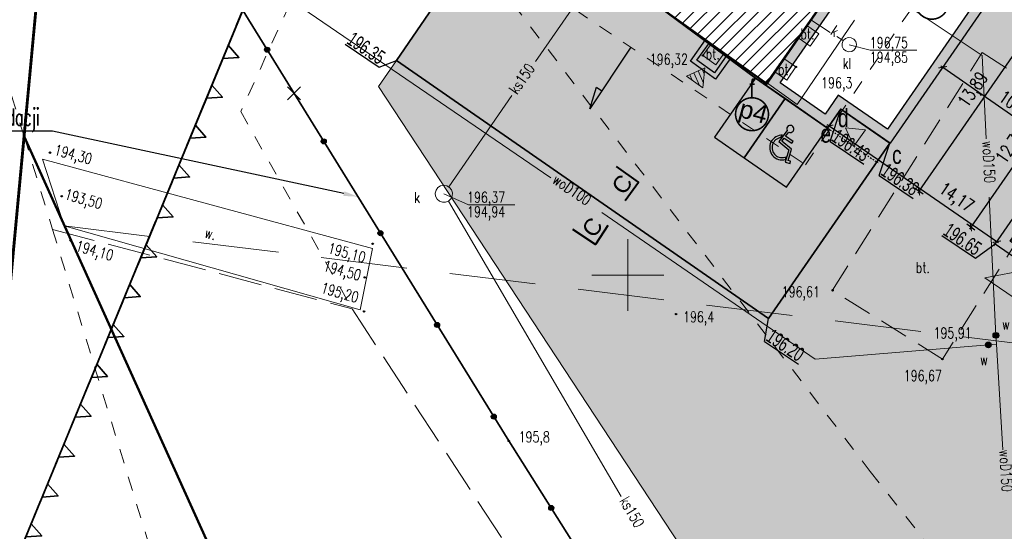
# Model space of a CAD drawing. Header units: centimetres. Extents: x 7405971 to 7406611, y 5745066 to 5745352.
# Tile 6 of 20: x 7406008 to 7406076, y 5745232 to 5745268. Entities that reach past the tile are written whole.
import ezdxf
from ezdxf import colors
from ezdxf.entities.mleader import LeaderData, LeaderLine
from ezdxf.enums import TextEntityAlignment as Align
from ezdxf.math import Vec2, Vec3

# ---------------------------------------------------------------- set-up
doc = ezdxf.new("R2010")
doc.units = ezdxf.units.CM
doc.header["$LTSCALE"] = 2
doc.header["$MEASUREMENT"] = 0
for name, pattern in [('0', [1.5, 1, -0.5]), ('2', [2, 1.5, -0.5]), ('2217', [2, 1.5, -0.5]), ('2218', [1, 0.5, -0.5]), ('3901', [0]), ('7', [2, 1.5, -0.5]), ('DASHED', [19.05, 12.7, -6.35]), ('DOT2', [3.175, 0, -3.175]), ('PHANTOM2', [1.25, 0.625, -0.125, 0.125, -0.125, 0.125, -0.125])]:
    doc.linetypes.add(name, pattern=pattern)
for name, color, linetype, lineweight in [('__OPIS', 7, 'Continuous', 20), ('A-TEREN', 7, 'Continuous', 13), ('A-TEXT', 7, 'Continuous', 9), ('CKSCIANY_KRESK', 1, 'Continuous', 18), ('CKWYMIAR', 3, 'Continuous', 25), ('OPISY', 70, 'Continuous', 18), ('p.poz.', 10, 'Continuous', 20), ('PROJ_RZĘDNE', 7, 'Continuous', 25), ('TEREN', 250, 'Continuous', 13)]:
    doc.layers.add(name, color=color, linetype=linetype, lineweight=lineweight)
for name, color, linetype in [('A-OPISY', 70, 'Continuous'), ('BETON', 7, '2'), ('BETON-OPIS', 7, '0'), ('BUDYNKI_MUROWANE', 1, 'Continuous'), ('CKWALLS_HATCH', 7, 'Continuous'), ('D-PROJ_RZĘDNE_Pen_No__7', 250, 'Continuous'), ('DZIALKI', 98, 'Continuous'), ('ENERGIA', 10, 'Continuous'), ('KANALIZACJA', 36, 'Continuous'), ('KANALIZACJA-OPIS', 38, 'Continuous'), ('KONTURY', 98, '2217'), ('MDCP_nowa', 7, 'Continuous'), ('MPZP', 70, 'Continuous'), ('PLOT', 48, '3901'), ('PROJ_RZEDNE', 7, 'Continuous'), ('ROW', 142, 'Continuous'), ('RZEDNE', 7, 'Continuous'), ('SIATKA', 7, 'Continuous'), ('STUDZIENKA', 98, 'Continuous'), ('UZYTKI', 98, '2218'), ('WODOC-OPIS', 5, 'Continuous'), ('WODOCIAG', 5, 'Continuous'), ('ZASUWA', 5, 'Continuous')]:
    doc.layers.add(name, color=color, linetype=linetype)
doc.layers.add('CKPOM_POWIERZ', color=1, linetype='Continuous', plot=False)
doc.styles.add('0.9 mm', font='arial.ttf', dxfattribs={"height": 1.45})
doc.styles.add('arial', font='arial.ttf', dxfattribs={"width": 0.65})
doc.styles.add('Arial-Bold', font='arial.ttf', dxfattribs={"width": 0.75})
doc.styles.add('RomanS', font='romans.shx', dxfattribs={"width": 0.75})
doc.styles.add('STYL1', font='SIMPLEX.SHX', dxfattribs={"width": 0.8})
doc.styles.add('STYL_ARIAL', font='simplex', dxfattribs={"width": 0.75, "oblique": 0.1})
doc.styles.add('XREF-KLA-LEGEND$0$STAMP', font='ARIAL.TTF')
doc.dimstyles.new('Mapa500', dxfattribs={"dimtxt": 0.9, "dimasz": 0.007, "dimexe": 0.3, "dimexo": 0, "dimgap": 0.3, "dimtad": 1, "dimrnd": 0.01, "dimzin": 9, "dimtxsty": 'RomanS', "dimblk": 'ZASIECZKA POMOCNICZA', "dimcen": 0.25, "dimclrd": 3, "dimclre": 256, "dimclrt": 256, "dimadec": 0, "dimazin": 2, "dimtp": 5, "dimtfac": 1, "dimtofl": 0, "dimtmove": 0, "dimatfit": 3, "dimfxl": 1, "dimtolj": 1, "dimtzin": 0, "dimlwe": 5, "dimarcsym": 0})

# ---------------------------------------------------------------- blocks, each defined once
blk = doc.blocks.new('*U15')
at = {"color": 70, "lineweight": 35}
for points in [[(28.738, -0.001), (29.231, 0.999), (29.723, -0.001)], [(31.738, -0.001), (32.231, 0.999), (32.723, -0.001)], [(34.738, -0.001), (35.231, 0.999), (35.723, -0.001)], [(37.738, -0.001), (38.231, 0.999), (38.723, -0.001)], [(40.738, -0.001), (41.231, 0.999), (41.723, -0.001)], [(43.738, -0.001), (44.231, 0.999), (44.723, -0.001)], [(46.738, -0.001), (47.231, 0.999), (47.723, -0.001)], [(49.738, -0.001), (50.231, 0.999), (50.723, -0.001)], [(52.738, -0.001), (53.231, 0.999), (53.723, -0.001)], [(55.738, -0.001), (56.231, 0.999), (56.723, -0.001)], [(58.738, -0.001), (59.231, 0.999), (59.723, -0.001)], [(61.738, -0.001), (62.231, 0.999), (62.723, -0.001)], [(64.738, -0.001), (65.231, 0.999), (65.723, -0.001)], [(18, 0), (27.28, 0)], [(21, 0), (30.28, 0)], [(24, 0), (33.28, 0)], [(27, 0), (36.28, 0)], [(30, 0), (39.28, 0)], [(33, 0), (42.28, 0)], [(36, 0), (45.28, 0)], [(39, 0), (48.28, 0)], [(42, 0), (51.28, 0)], [(45, 0), (54.28, 0)], [(48, 0), (57.28, 0)], [(51, 0), (60.28, 0)], [(54, 0), (63.28, 0)], [(57, 0), (66.28, 0)], [(60, 0), (69.28, 0)], [(63, 0), (72.28, 0)]]:
    blk.add_lwpolyline(points, dxfattribs=at)
blk = doc.blocks.new('A$7E8713C3823BD')
at = {"layer": 'OPISY', "linetype": 'ByBlock', "transparency": 33554687}
blk.add_hatch(color=256, dxfattribs=at).paths.add_polyline_path([(-1.886, 0.972), (1.886, -0.972), (-0.972, -1.886)])
at = {"layer": 'OPISY', "linetype": 'ByBlock'}
blk.add_lwpolyline([(1.886, -0.972), (-0.972, -1.886), (-1.886, 0.972), (1.886, -0.972)], dxfattribs=at)
blk = doc.blocks.new('A$7E8713C392D3C8')
at = {"lineweight": 30}
for points in [[(3.003, -15.818), (3.896, -14.925)], [(3.003, -14.925), (3.896, -15.818)]]:
    blk.add_lwpolyline(points, dxfattribs=at)
at = {"xscale": -1}
for p, rotation in [((7.74, -2.626), 297.1932122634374), ((19.879, -11.27), 297.1932122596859)]:
    blk.add_blockref('A$7E8713C3823BD', p, dxfattribs=dict(at, rotation=rotation))
at = {"rotation": 172.2609360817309}
for p in [(-6.443, -14.019), (-2.361, -16.906), (1.721, -19.793), (6.13, -22.912), (10.212, -25.799), (14.294, -28.687)]:
    blk.add_blockref('A$7E8713C3823BD', p, dxfattribs=at)
blk = doc.blocks.new('ozn.wejście')
at = {"layer": 'OPISY', "linetype": 'ByBlock'}
h = blk.add_hatch(color=256, dxfattribs=at)
h.dxf.hatch_style = 1
h.paths.add_polyline_path([(0, 0), (-1, -1.732), (1, -1.732)])
blk.add_lwpolyline([(-1, -1.732), (0, 0), (1, -1.732), (-1, -1.732)], close=True, dxfattribs=at)
blk = doc.blocks.new('ZASIECZKA POMOCNICZA')
for p, q in [((-22.5, 0), (22.5, 0)), ((0, 50), (0, -50))]:
    blk.add_line(p, q)
at = {"const_width": 10}
blk.add_lwpolyline([(-30.1, -30.1), (30.1, 30.1)], dxfattribs=at)
blk = doc.blocks.new('*D95')
at = {"layer": 'CKWYMIAR', "linetype": 'DOT2', "lineweight": 5}
for p, q in [((7406075.23, 5745269.276), (7406078.404, 5745267.079)), ((7406067.322, 5745257.853), (7406070.496, 5745255.656))]:
    blk.add_line(p, q, dxfattribs=at)
at = {"layer": 'CKWYMIAR', "color": 3, "lineweight": -2}
blk.add_line((7406070.253, 5745255.832), (7406078.153, 5745267.244), dxfattribs=at)
at = {"layer": 'CKWYMIAR', "color": 3, "lineweight": -2, "xscale": 0.006999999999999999, "yscale": 0.006999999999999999, "zscale": 0.006999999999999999}
for p, rotation in [((7406078.157, 5745267.25), 55.30750439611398), ((7406070.249, 5745255.826), 235.307504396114)]:
    blk.add_blockref('ZASIECZKA POMOCNICZA', p, dxfattribs=dict(at, rotation=rotation))
at = {"layer": 'CKWYMIAR', "insert": (7406074.092, 5745262.846), "char_height": 0.9, "attachment_point": 5, "rotation": 55.3075, "style": 'RomanS'}
blk.add_mtext('\\A1;13,89', dxfattribs=at)
blk = doc.blocks.new('SUWW')
at = {"color": 0}
for radius in [0.2, 0.18, 0.16, 0.14, 0.12, 0.1, 0.08, 0.06, 0.04, 0.02]:
    blk.add_circle((0, 0), radius, dxfattribs=at)
blk = doc.blocks.new('OTRS')
at = {"color": 0}
blk.add_circle((0, 0), 0.05, dxfattribs=at)
blk = doc.blocks.new('SURS')
at = {"color": 0}
blk.add_circle((0, 0), 0.05, dxfattribs=at)
blk = doc.blocks.new('A$7E8815FB1995')
at = {"layer": 'BETON', "color": 7, "linetype": '0', "lineweight": 18}
for p, q in [((-36.714, -33.211), (-37.552, -32.63)), ((-38.15, -33.493), (-37.311, -34.074)), ((-37.311, -34.074), (-36.714, -33.211)), ((-44.197, -33.92), (-44.78, -34.733)), ((-44.78, -34.733), (-43.869, -35.385)), ((-43.869, -35.385), (-43.287, -34.573)), ((-35.76, -51.06), (-25.35, -34.52)), ((-25.35, -34.52), (-17.77, -39.44)), ((-38.313, -35.521), (-39.152, -34.94)), ((-38.945, -36.434), (-38.313, -35.521)), ((-39.784, -35.853), (-38.945, -36.434)), ((-17.77, -39.44), (-28.12, -55.85)), ((-28.12, -55.85), (-35.76, -51.06))]:
    blk.add_line(p, q, dxfattribs=at)
at = {"layer": 'BUDYNKI_MUROWANE', "color": 7, "lineweight": 50}
for p, q in [((-32.59, -25.47), (-40.35, -36.68)), ((-40.35, -36.68), (-48.23, -31.03))]:
    blk.add_line(p, q, dxfattribs=at)
at = {"layer": 'DZIALKI', "color": 7, "lineweight": 18}
blk.add_line((-97.38, -98.31), (-88.17, 0.35), dxfattribs=at)
at = {"layer": 'ENERGIA', "color": 1, "lineweight": 18}
for p, q in [((-34.244, -32.265), (-38.224, -38.131)), ((-38.224, -38.131), (-40.347, -36.603))]:
    blk.add_line(p, q, dxfattribs=at)
at = {"layer": 'KANALIZACJA', "color": 34, "lineweight": 18}
for p, q in [((-49.969, -25.815), (-56.418, -35.138)), ((-37.264, -32.244), (-35.917, -33.117)), ((-35.474, -33.405), (-35.013, -33.691)), ((-58.055, -37.505), (-62.446, -43.852)), ((-62.464, -44.851), (-50.453, -65.396))]:
    blk.add_line(p, q, dxfattribs=at)
at = {"layer": 'KANALIZACJA-OPIS', "color": 34, "lineweight": 18}
for p, q in [((-34.599, -33.972), (-33.137, -34.36)), ((-33.137, -34.36), (-29.894, -34.36)), ((-62.787, -44.345), (-61.066, -45.125)), ((-61.066, -45.125), (-57.863, -45.125))]:
    blk.add_line(p, q, dxfattribs=at)
at = {"layer": 'KONTURY', "color": 3, "linetype": '2217', "lineweight": 18}
for p, q in [((-90, -46.82), (-69.17, -52.35)), ((-69.17, -52.35), (-35.55, -103.82))]:
    blk.add_line(p, q, dxfattribs=at)
at = {"layer": 'PLOT', "color": 7, "linetype": '3901', "lineweight": 35}
for p, q in [((-58.277, -61.533), (-88.131, -13.171)), ((-45.501, -81.72), (-58.277, -61.533))]:
    blk.add_line(p, q, dxfattribs=at)
at = {"layer": 'PLOT', "color": 7}
for centre, radius in [((-75.074, -34.322), 0.175), ((-75.074, -34.322), 0.158), ((-75.074, -34.322), 0.14), ((-75.074, -34.322), 0.122), ((-75.074, -34.322), 0.105), ((-75.074, -34.322), 0.0875), ((-75.074, -34.322), 0.07), ((-75.074, -34.322), 0.0525), ((-75.074, -34.322), 0.035), ((-71.135, -40.704), 0.175), ((-71.135, -40.704), 0.158), ((-71.135, -40.704), 0.14), ((-71.135, -40.704), 0.122), ((-71.135, -40.704), 0.105), ((-71.135, -40.704), 0.0875), ((-71.135, -40.704), 0.07), ((-71.135, -40.704), 0.0525), ((-71.135, -40.704), 0.035), ((-67.195, -47.086), 0.175), ((-67.195, -47.086), 0.158), ((-67.195, -47.086), 0.14), ((-67.195, -47.086), 0.122), ((-67.195, -47.086), 0.105), ((-67.195, -47.086), 0.0875), ((-67.195, -47.086), 0.07), ((-67.195, -47.086), 0.0525), ((-67.195, -47.086), 0.035), ((-63.255, -53.468), 0.175), ((-63.255, -53.468), 0.158), ((-63.255, -53.468), 0.14), ((-63.255, -53.468), 0.122), ((-63.255, -53.468), 0.105), ((-63.255, -53.468), 0.0875), ((-63.255, -53.468), 0.07), ((-63.255, -53.468), 0.0525), ((-63.255, -53.468), 0.035), ((-59.316, -59.85), 0.175), ((-59.316, -59.85), 0.158), ((-59.316, -59.85), 0.14), ((-59.316, -59.85), 0.122), ((-59.316, -59.85), 0.105), ((-59.316, -59.85), 0.0875), ((-59.316, -59.85), 0.07), ((-59.316, -59.85), 0.0525), ((-59.316, -59.85), 0.035), ((-55.324, -66.199), 0.175), ((-55.324, -66.199), 0.158), ((-55.324, -66.199), 0.14), ((-55.324, -66.199), 0.122), ((-55.324, -66.199), 0.105), ((-55.324, -66.199), 0.0875), ((-55.324, -66.199), 0.07), ((-55.324, -66.199), 0.0525), ((-55.324, -66.199), 0.035)]:
    blk.add_circle(centre, radius, dxfattribs=at)
at = {"layer": 'ROW', "color": 7, "lineweight": 18}
for p, q in [((-89.18, -46.583), (-90.695, -41.948)), ((-90.695, -41.948), (-67.739, -48.156)), ((-68.606, -52.425), (-89.18, -46.583)), ((-67.739, -48.156), (-68.606, -52.425))]:
    blk.add_line(p, q, dxfattribs=at)
at = {"layer": 'SIATKA', "color": 7, "lineweight": 18}
for p, q in [((-50, -52.5), (-50, -47.5)), ((-52.5, -50), (-47.5, -50))]:
    blk.add_line(p, q, dxfattribs=at)
at = {"layer": 'STUDZIENKA', "color": 7, "lineweight": 18}
for p, q in [((-34.863, -33.547), (-34.667, -33.476)), ((-34.667, -33.476), (-34.46, -33.491)), ((-34.46, -33.491), (-34.277, -33.59)), ((-35.092, -33.883), (-35.013, -33.691)), ((-35.085, -34.091), (-35.092, -33.883)), ((-34.995, -34.278), (-35.085, -34.091)), ((-35.013, -33.691), (-34.863, -33.547)), ((-34.277, -33.59), (-34.149, -33.754)), ((-34.136, -34.161), (-34.253, -34.332)), ((-34.149, -33.754), (-34.1, -33.956)), ((-34.1, -33.956), (-34.136, -34.161)), ((-34.836, -34.412), (-34.995, -34.278)), ((-34.636, -34.47), (-34.836, -34.412)), ((-34.43, -34.442), (-34.636, -34.47)), ((-34.253, -34.332), (-34.43, -34.442)), ((-63.197, -43.907), (-63.011, -43.789)), ((-63.011, -43.789), (-62.795, -43.746)), ((-62.795, -43.746), (-62.577, -43.783)), ((-62.577, -43.783), (-62.388, -43.897)), ((-63.385, -44.298), (-63.327, -44.085)), ((-63.362, -44.517), (-63.385, -44.298)), ((-63.327, -44.085), (-63.197, -43.907)), ((-62.388, -43.897), (-62.253, -44.071)), ((-62.253, -44.071), (-62.19, -44.282)), ((-62.19, -44.282), (-62.208, -44.502)), ((-63.261, -44.713), (-63.362, -44.517)), ((-63.096, -44.86), (-63.261, -44.713)), ((-62.889, -44.936), (-63.096, -44.86)), ((-62.669, -44.934), (-62.889, -44.936)), ((-62.464, -44.851), (-62.669, -44.934)), ((-62.303, -44.701), (-62.464, -44.851)), ((-62.208, -44.502), (-62.303, -44.701))]:
    blk.add_line(p, q, dxfattribs=at)
at = {"layer": 'UZYTKI', "color": 86, "linetype": '2218', "lineweight": 18}
for p, q in [((-83.46, 2.25), (-33.14, -63.66)), ((-67.69, -18.4), (-76.91, -38.63)), ((-37.64, -42.33), (-25.33, -24.15)), ((-61.92, -25.97), (-37.64, -42.33)), ((-91.971, -40.366), (-95.66, -28.28)), ((-76.91, -38.63), (-69.17, -52.35)), ((-91.971, -40.366), (-90, -46.82)), ((-90, -46.82), (-79.93, -79.73)), ((-33.14, -63.66), (2.022, -108.381))]:
    blk.add_line(p, q, dxfattribs=at)
at = {"layer": 'WODOCIAG', "color": 5, "lineweight": 18}
for p, q in [((-25.364, -34.729), (-34.631, -28.522)), ((-73.099, -31.101), (-55.339, -43.238)), ((-25.077, -40.53), (-25.364, -34.729)), ((-24.402, -54.194), (-24.877, -44.584)), ((-51.8, -45.659), (-36.975, -55.845)), ((-24.371, -54.816), (-24.402, -54.194)), ((-36.975, -55.845), (-24.371, -54.816)), ((-24.371, -54.816), (-23.918, -62.16))]:
    blk.add_line(p, q, dxfattribs=at)
at = {"layer": 'RZEDNE', "color": 7}
for name, p in [('OTRS', (-44.78, -34.733)), ('OTRS', (-38.313, -35.521)), ('OTRS', (-90.176, -41.484)), ('OTRS', (-89.354, -44.514)), ('OTRS', (-88.738, -47.595)), ('OTRS', (-67.741, -47.823)), ('OTRS', (-68.286, -50.166)), ('SURS', (-35.76, -51.06)), ('OTRS', (-68.33, -52.529)), ('OTRS', (-46.642, -52.717)), ('SURS', (-28.12, -55.85)), ('OTRS', (-58.277, -61.533))]:
    blk.add_blockref(name, p, dxfattribs=at)
at = {"layer": 'ZASUWA', "color": 5}
for p in [(-24.402, -54.194), (-24.929, -54.862)]:
    blk.add_blockref('SUWW', p, dxfattribs=at)
at = {"layer": 'BETON-OPIS', "color": 7, "style": 'STYL_ARIAL', "width": 0.75}
for p in [(-38.002, -33.821), (-44.583, -35.228), (-39.561, -36.288)]:
    blk.add_text('bt.', height=0.75, dxfattribs=at).set_placement(p, align=Align.BOTTOM_LEFT)
blk.add_text('bt.', height=0.75, dxfattribs=at).set_placement((-29.484, -49.479), align=Align.MIDDLE_CENTER)
at = {"layer": 'KANALIZACJA-OPIS', "color": 34, "style": 'STYL_ARIAL', "width": 0.75}
for s, rotation, p in [('k', 327.0471, (-35.553, -32.592)), ('ks150', 300.3678, (-49.957, -65.314))]:
    blk.add_text(s, height=0.75, rotation=rotation, dxfattribs=at).set_placement(p, align=Align.TOP_LEFT)
for s, p in [('196,75', (-33.168, -34.211)), ('194,85', (-33.168, -35.223)), ('196,37', (-61.175, -44.96)), ('194,94', (-61.175, -45.973))]:
    blk.add_text(s, height=0.75, dxfattribs=at).set_placement(p)
for s, p in [('kl', (-35.055, -34.9)), ('k', (-64.849, -44.223))]:
    blk.add_text(s, height=0.75, dxfattribs=at).set_placement(p, align=Align.TOP_LEFT)
blk.add_text('ks150', height=0.75, rotation=55.3281, dxfattribs=at).set_placement((-57.372, -36.344), align=Align.MIDDLE_CENTER)
at = {"layer": 'ROW', "color": 7, "style": 'STYL_ARIAL', "width": 0.75}
blk.add_text('w.', height=0.75, rotation=344.1491, dxfattribs=at).set_placement((-79.546, -47.591), align=Align.BOTTOM_LEFT)
at = {"layer": 'RZEDNE', "color": 7, "style": 'STYL_ARIAL', "width": 0.75}
for s, p in [('196,32', (-48.468, -35.586)), ('196,3', (-36.552, -37.227)), ('196,4', (-46.157, -53.509)), ('195,8', (-57.587, -61.862))]:
    blk.add_text(s, height=0.75, dxfattribs=at).set_placement(p, align=Align.BOTTOM_LEFT)
for s, rotation, p in [('194,30', 344.8681, (-89.99, -41.835)), ('193,50', 344.1491, (-89.275, -44.914)), ('194,10', 344.1491, (-88.505, -48.511)), ('195,10', 344.8681, (-70.97, -48.682)), ('194,50', 344.1491, (-71.283, -49.894)), ('195,20', 344.1491, (-71.452, -51.429))]:
    blk.add_text(s, height=0.75, rotation=rotation, dxfattribs=at).set_placement(p, align=Align.BOTTOM_LEFT)
for s, p in [('196,61', (-37.969, -51.165)), ('196,67', (-29.486, -56.997))]:
    blk.add_text(s, height=0.75, dxfattribs=at).set_placement(p, align=Align.MIDDLE_CENTER)
at = {"layer": 'WODOC-OPIS', "color": 5, "style": 'STYL_ARIAL', "width": 0.75}
for s, rotation, p in [('woD150', 272.8306, (-24.59, -40.641)), ('woD100', 325.6503, (-54.887, -42.921)), ('woD150', 273.5286, (-23.412, -62.121))]:
    blk.add_text(s, height=0.75, rotation=rotation, dxfattribs=at).set_placement(p, align=Align.TOP_LEFT)
for s, p in [('w', (-23.973, -53.041)), ('195,91', (-28.739, -53.655)), ('w', (-25.497, -55.512))]:
    blk.add_text(s, height=0.75, dxfattribs=at).set_placement(p, align=Align.TOP_LEFT)
blk = doc.blocks.new('A$7E8815F153013B')
at = {"layer": 'CKWALLS_HATCH'}
h = blk.add_hatch(color=256, dxfattribs=at)
h.dxf.hatch_style = 1
h.paths.add_polyline_path([(5.1, 15), (942.1, 15), (942.1, -1214.4), (525.1, -1214.4), (525.1, -1374.4), (5.1, -1374.4)])
h.paths.add_polyline_path([(75.1, -55), (872.1, -55), (872.1, -1144.4), (455.1, -1144.4), (455.1, -1304.4), (75.1, -1304.4)], flags=16)
blk.add_lwpolyline([(5.1, 15), (942.1, 15), (942.1, -1214.4), (525.1, -1214.4), (525.1, -1374.4), (5.1, -1374.4), (5.1, 15)])
for points in [[(75.1, -55), (872.1, -55), (872.1, -1144.4), (455.1, -1144.4), (455.1, -1304.4), (75.1, -1304.4)], [(-520.9, -1352.9), (-306.9, -1356.4), (-310, -1538.7), (-523.9, -1535.2)], [(-488.9, -1353.7), (-338.9, -1356.2), (-341.4, -1506.2), (-491.4, -1503.7)]]:
    blk.add_lwpolyline(points, close=True)
at = {"linetype": '0'}
blk.add_lwpolyline([(525.1, -1374.4), (942.1, -1374.4), (942.1, -1214.4)], dxfattribs=at)
blk = doc.blocks.new('A$7E8815F262A63')
h = blk.add_hatch(color=256)
h.dxf.hatch_style = 1
h.paths.add_polyline_path([(760.9, 1890.3), (-761.1, 1890.3), (-761.1, 618.3), (760.9, 618.3)])
h.paths.add_polyline_path([(-195, 1815.3), (-686.1, 1815.3), (-686.1, 693.3), (-683, 693.3), (685.9, 693.3), (685.9, 1815.3)], flags=16)
h.paths.add_polyline_path([(2190.9, 618.3), (2260.9, 618.3), (2260.9, 1890.3), (760.9, 1890.3), (760.9, 1820.3), (2190.9, 1820.3)])
h = blk.add_hatch(color=256)
h.dxf.hatch_style = 1
h.paths.add_polyline_path([(1243.9, 635.3), (1255.9, 635.3), (1255.9, 623.3), (1243.9, 623.3)])
h.paths.add_polyline_path([(1743.9, 635.3), (1755.9, 635.3), (1755.9, 623.3), (1743.9, 623.3)])
for points in [[(-761.1, 1890.3), (760.9, 1890.3), (760.9, 618.3), (-761.1, 618.3)], [(-686.1, 1815.3), (685.9, 1815.3), (685.9, 693.3), (-686.1, 693.3)], [(1243.9, 635.3), (1255.9, 635.3), (1255.9, 623.3), (1243.9, 623.3)], [(1743.9, 635.3), (1755.9, 635.3), (1755.9, 623.3), (1743.9, 623.3)], [(2243.9, 635.3), (2255.9, 635.3), (2255.9, 623.3), (2243.9, 623.3)]]:
    blk.add_lwpolyline(points, close=True)
for points in [[(760.9, 1890.3), (2260.9, 1890.3), (2260.9, 618.3), (2190.9, 618.3)], [(-195, 1785.3), (-195, 1815.3)], [(195, 1785.3), (195, 1815.3)], [(2190.9, 618.3), (2190.9, 1820.3), (760.9, 1820.3)], [(1305, 1790.3), (1305, 1820.3)], [(1695, 1790.3), (1695, 1820.3)], [(-683, 693.3), (-683, 723.3)], [(-305, 693.3), (-305, 723.3)], [(-195, 693.3), (-195, 723.3)], [(195, 693.3), (195, 723.3)], [(305, 693.3), (305, 723.3)], [(683, 693.3), (683, 723.3)]]:
    blk.add_lwpolyline(points)
at = {"linetype": 'DASHED', "ltscale": 20}
blk.add_lwpolyline([(760.9, 618.3), (2190.9, 618.3)], dxfattribs=at)
blk = doc.blocks.new('*D111')
at = {"layer": 'CKWYMIAR', "linetype": 'DOT2', "lineweight": 5}
for p, q in [((7406075.23, 5745269.276), (7406079.59, 5745275.574)), ((7406082.784, 5745262.619), (7406087.812, 5745269.883))]:
    blk.add_line(p, q, dxfattribs=at)
at = {"layer": 'CKWYMIAR', "color": 3, "lineweight": -2}
blk.add_line((7406079.425, 5745275.324), (7406087.636, 5745269.64), dxfattribs=at)
at = {"layer": 'CKWYMIAR', "color": 3, "lineweight": -2, "xscale": 0.006999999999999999, "yscale": 0.006999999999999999, "zscale": 0.006999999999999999}
for p, rotation in [((7406079.419, 5745275.328), 145.3075043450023), ((7406087.642, 5745269.636), 325.3075043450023)]:
    blk.add_blockref('ZASIECZKA POMOCNICZA', p, dxfattribs=dict(at, rotation=rotation))
at = {"layer": 'CKWYMIAR', "insert": (7406083.957, 5745273.099), "char_height": 0.9, "attachment_point": 5, "rotation": 325.3075, "style": 'RomanS'}
blk.add_mtext('\\A1;10', dxfattribs=at)
blk = doc.blocks.new('*D113')
at = {"layer": 'CKWYMIAR', "color": 3, "lineweight": -2}
blk.add_line((7406081.09, 5745263.784), (7406073.859, 5745253.336), dxfattribs=at)
at = {"layer": 'CKWYMIAR', "linetype": 'DOT2', "lineweight": 5}
for p, q in [((7406082.784, 5745262.619), (7406080.848, 5745263.96)), ((7406075.545, 5745252.161), (7406073.608, 5745253.501))]:
    blk.add_line(p, q, dxfattribs=at)
at = {"layer": 'CKWYMIAR', "color": 3, "lineweight": -2, "xscale": 0.006999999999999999, "yscale": 0.006999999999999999, "zscale": 0.006999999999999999}
for p, rotation in [((7406081.094, 5745263.789), 55.30750481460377), ((7406073.855, 5745253.331), 235.3075048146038)]:
    blk.add_blockref('ZASIECZKA POMOCNICZA', p, dxfattribs=dict(at, rotation=rotation))
at = {"layer": 'CKWYMIAR', "insert": (7406076.722, 5745258.94), "char_height": 0.9, "attachment_point": 5, "rotation": 55.3075, "style": 'RomanS'}
blk.add_mtext('\\A1;12,72', dxfattribs=at)
blk = doc.blocks.new('Miejsce dla inwalidy')
at = {"color": 0, "linetype": 'ByBlock', "lineweight": -2}
for p, q in [((-466, 1333), (-478, 1538)), ((-460, 1991), (-401, 1041)), ((-277, 1620), (-298, 1976)), ((350, 1680), (-277, 1620)), ((-267, 1460), (365, 1521)), ((-251, 1201), (-267, 1460)), ((365, 1521), (350, 1680)), ((-401, 1041), (511, 1041)), ((614, 1201), (-251, 1201)), ((511, 1041), (878, 226)), ((956, 443), (614, 1201)), ((726, 470), (684, 563)), ((765, 382), (726, 470)), ((878, 226), (1188, 372)), ((1120, 517), (956, 443)), ((1188, 372), (1120, 517))]:
    blk.add_line(p, q, dxfattribs=at)
for centre, radius, start, end in [((-357, 2219), 250, 283.57977, 245.78994), ((49, 859), 860, 127.8486, 326.37422), ((49, 859), 700, 137.37948, 335.02873)]:
    blk.add_arc(centre, radius, start, end, dxfattribs=at)
blk = doc.blocks.new('A$7E89118322837E')
at = {"layer": 'OPISY', "linetype": 'ByBlock', "transparency": 33554687}
h = blk.add_hatch(dxfattribs=at)
h.set_pattern_fill('ANSI31', color=256, scale=0.1, angle=70.3847, style=0)
h.set_pattern_definition([(115.384699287, (-7406002.2947, -5745279.83043), (-0.286845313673, -0.136110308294), [])])
h.paths.add_polyline_path([(-0.131, -1.394), (-1.272, -0.584), (0, 0)])
at = {"layer": 'OPISY', "linetype": 'ByBlock'}
blk.add_lwpolyline([(-1.272, -0.584), (-0.131, -1.394), (0, 0), (-1.272, -0.584)], close=True, dxfattribs=at)
blk = doc.blocks.new('*D127')
at = {"layer": 'p.poz.', "linetype": 'DOT2', "lineweight": 5}
for p, q in [((7406064.349, 5745260.884), (7406063.834, 5745260.139)), ((7406076, 5745252.818), (7406075.485, 5745252.074))]:
    blk.add_line(p, q, dxfattribs=at)
at = {"layer": 'p.poz.', "lineweight": -2}
blk.add_line((7406064.01, 5745260.382), (7406075.65, 5745252.325), dxfattribs=at)
at = {"layer": 'p.poz.', "lineweight": -2, "xscale": 0.006999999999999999, "yscale": 0.006999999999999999, "zscale": 0.006999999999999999}
for p, rotation in [((7406064.004, 5745260.386), 145.3075048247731), ((7406075.655, 5745252.321), 325.3075048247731)]:
    blk.add_blockref('ZASIECZKA POMOCNICZA', p, dxfattribs=dict(at, rotation=rotation))
at = {"layer": 'p.poz.', "insert": (7406072.794, 5745255.318), "char_height": 0.9, "attachment_point": 5, "rotation": 325.3075, "style": 'RomanS'}
blk.add_mtext('\\A1;14,17', dxfattribs=at)
blk = doc.blocks.new('*D130')
at = {"layer": 'p.poz.', "linetype": 'DOT2', "lineweight": 5}
for p, q in [((7406071.732, 5745264.222), (7406072.066, 5745264.705)), ((7406079.954, 5745258.53), (7406080.288, 5745259.013))]:
    blk.add_line(p, q, dxfattribs=at)
at = {"layer": 'p.poz.', "lineweight": -2}
blk.add_line((7406071.901, 5745264.454), (7406080.111, 5745258.77), dxfattribs=at)
at = {"layer": 'p.poz.', "lineweight": -2, "xscale": 0.006999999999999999, "yscale": 0.006999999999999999, "zscale": 0.006999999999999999}
for p, rotation in [((7406071.895, 5745264.458), 145.3075048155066), ((7406080.117, 5745258.766), 325.3075048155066)]:
    blk.add_blockref('ZASIECZKA POMOCNICZA', p, dxfattribs=dict(at, rotation=rotation))
at = {"layer": 'p.poz.', "insert": (7406076.433, 5745262.229), "char_height": 0.9, "attachment_point": 5, "rotation": 325.3075, "style": 'RomanS'}
blk.add_mtext('\\A1;10', dxfattribs=at)

msp = doc.modelspace()

# ---------------------------------------------------------------- hatches: boundary and pattern name
at = {"layer": 'A-TEREN', "linetype": 'Continuous', "lineweight": 5, "transparency": 33554482}
h = msp.add_hatch(dxfattribs=at)
h.set_pattern_fill('FINETTA', color=8, scale=0.1, angle=326)
h.set_pattern_definition([(326, (7406023.3771, 5745247.03604), (0.4164691, 0.0809534), [0.2, -0.4]), (326, (7406023.68173, 5745246.9512), (0.4164691, 0.0809534), [0.2, -0.4]), (416, (7406023.46, 5745246.98012), (-0.0809534, 0.4164691), [0.4, -0.2]), (371, (7406023.5429, 5745246.9242), (-0.0809534, 0.4164691), [0.1414214, -0.2828427]), (461, (7406023.3771, 5745247.03604), (-0.4164691, -0.0809534), [0.1414214, -0.2828427])])
edge = h.paths.add_edge_path()
edge.add_line((7406023.46, 5745295.74), (7406036.71756, 5745275.82037))
edge.add_arc((7406031.77398, 5745272.42022), 6, -34.0632116, 34.5198791, ccw=False)
edge.add_line((7406036.7445, 5745269.05958), (7406033.91849, 5745264.92556))
edge.add_line((7406033.91849, 5745264.92556), (7406059.7961, 5745246.98012))
edge.add_line((7406059.7961, 5745246.98012), (7406068.23309, 5745259.16809))
edge.add_line((7406068.23309, 5745259.16809), (7406064.80444, 5745261.54153))
edge.add_line((7406064.80444, 5745261.54153), (7406063.89356, 5745260.22569))
edge.add_line((7406063.89356, 5745260.22569), (7406058.8783, 5745263.69804))
edge.add_line((7406058.8783, 5745263.69804), (7406051.77, 5745268.97))
edge.add_line((7406051.77, 5745268.97), (7406055.7017, 5745274.7211))
edge.add_line((7406055.7017, 5745274.7211), (7406045.42001, 5745281.74991))
edge.add_line((7406045.42001, 5745281.74991), (7406049.20739, 5745287.29007))
edge.add_line((7406049.20739, 5745287.29007), (7406044.27399, 5745290.70516))
edge.add_line((7406044.27399, 5745290.70516), (7406043.37222, 5745289.38605))
edge.add_arc((7406038.41954, 5745292.77293), 6, 214.7918814, 325.6338558, ccw=False)
edge.add_line((7406033.49216, 5745289.34934), (7406032.67785, 5745290.57061))
edge.add_line((7406032.67785, 5745290.57061), (7406027.46, 5745298.41))
edge.add_line((7406027.46, 5745298.41), (7406023.46, 5745295.74))
at = {"layer": 'CKSCIANY_KRESK', "linetype": 'Continuous', "transparency": 33554661}
h = msp.add_hatch(dxfattribs=at)
h.set_pattern_fill('ANSI31', color=256, scale=0.2, style=0)
h.set_pattern_definition([(45, (806532.101, 13273.5798), (-0.449012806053, 0.449012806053), [])])
h.paths.add_polyline_path([(7406046.73496, 5745280.85105), (7406055.7017, 5745274.7211), (7406051.77, 5745268.97), (7406059.65, 5745263.32), (7406067.40996, 5745274.52994), (7406049.18, 5745287.25), (7406045.42, 5745281.75)])

# ---------------------------------------------------------------- linework, layer by layer
at = {"color": 3, "linetype": '7', "lineweight": -3, "ltscale": 10}
for points in [[(7406060.93378, 5745262.275), (7406058.8783, 5745263.69804), (7406056.03223, 5745259.58709), (7406058.08771, 5745258.16405)], [(7406063.89356, 5745260.22569), (7406060.93378, 5745262.275), (7406058.0875, 5745258.16419), (7406061.04728, 5745256.11488)]]:
    msp.add_lwpolyline(points, close=True, dxfattribs=at)
at = {"lineweight": -3, "ltscale": 10, "const_width": 0.10976}
msp.add_lwpolyline([(7406057.73666, 5745260.48686, -1.33748273), (7406059.78, 5745261.28914, -0.74767321), (7406057.73666, 5745260.48686, -1.33748273)], format="xyb", dxfattribs=at)
at = {"layer": 'A-TEREN', "color": 7, "linetype": 'Continuous', "lineweight": 35, "transparency": 33554483}
for p, q in [((7406036.7445, 5745269.05958), (7406033.91849, 5745264.92556)), ((7406058.8783, 5745263.69804), (7406051.77, 5745268.97)), ((7406033.91849, 5745264.92556), (7406059.7961, 5745246.98012)), ((7406063.89356, 5745260.22569), (7406058.8783, 5745263.69804)), ((7406064.80444, 5745261.54153), (7406063.89356, 5745260.22569)), ((7406068.23309, 5745259.16809), (7406064.80444, 5745261.54153)), ((7406059.7961, 5745246.98012), (7406068.23309, 5745259.16809))]:
    msp.add_line(p, q, dxfattribs=at)
at = {"layer": 'A-TEREN', "color": 252, "linetype": 'Continuous', "lineweight": 5, "transparency": 33554483}
msp.add_lwpolyline([(7406036.86358, 5745275.60224, -0.29620538), (7406036.7445, 5745269.05958), (7406033.91849, 5745264.92556), (7406032.67604, 5745263.10812), (7406081.64427, 5745188.57256), (7406101.70418, 5745201.75148), (7406114.24264, 5745219.83009), (7406114.23394, 5745219.82994), (7406123.89455, 5745233.76071), (7406125.53354, 5745235.82608), (7406115.32, 5745251.62), (7406105.462, 5745258.288), (7406089.071, 5745271.462), (7406082.698, 5745276.857), (7406082.63886, 5745279.70149), (7406048.94627, 5745302.69291), (7406048.94627, 5745302.69291)], format="xyb", dxfattribs=at)
at = {"layer": 'A-TEXT', "ltscale": 10, "const_width": 0.10976}
msp.add_lwpolyline([(7406070.46884, 5745268.02759, -1.33748273), (7406072.22134, 5745269.34958, -0.74767321), (7406070.46884, 5745268.02759, -1.33748273)], format="xyb", dxfattribs=at)
at = {"layer": 'D-PROJ_RZĘDNE_Pen_No__7', "color": 7, "linetype": 'Continuous'}
for p, q in [((7406030.35972, 5745266.05486), (7406032.71193, 5745264.4701)), ((7406064.06244, 5745259.29079), (7406066.41465, 5745257.70603)), ((7406067.49109, 5745256.91734), (7406069.84331, 5745255.33258)), ((7406071.82721, 5745252.75897), (7406074.17942, 5745251.17421)), ((7406059.50945, 5745245.38715), (7406061.86166, 5745243.80239))]:
    msp.add_line(p, q, dxfattribs=at)
at = {"layer": 'D-PROJ_RZĘDNE_Pen_No__7', "color": 7}
for p, q in [((7406032.71193, 5745264.4701), (7406033.91849, 5745264.92556)), ((7406064.06244, 5745259.29079), (7406064.80444, 5745261.54153)), ((7406067.49109, 5745256.91734), (7406068.23309, 5745259.16809)), ((7406074.17942, 5745251.17421), (7406075.5446, 5745252.16082)), ((7406059.50945, 5745245.38715), (7406059.79007, 5745246.97141))]:
    msp.add_line(p, q, dxfattribs=at)
at = {"layer": 'MPZP', "linetype": '0', "lineweight": 20, "ltscale": 3}
msp.add_line((7406010.82, 5745253.4167), (7406152.93936, 5745235.90399), dxfattribs=at)
at = {"layer": 'MPZP', "lineweight": 50}
for points in [[(7406012.01152, 5745302.36961), (7406002.62, 5745201.69), (7406007.358, 5745194.3108)], [(7406008.0292, 5745259.6345), (7406035.19842, 5745199.51686), (7406088.04022, 5745161.61224)]]:
    msp.add_lwpolyline(points, dxfattribs=at)
at = {"layer": 'PROJ_RZEDNE', "color": 7}
msp.add_lwpolyline([(7406050.22, 5745265.85), (7406047.36513, 5745261.56126), (7406047.82108, 5745263.06759), (7406048.19996, 5745262.81538)], dxfattribs=at)
at = {"layer": 'PROJ_RZĘDNE', "color": 140, "lineweight": 40}
for points in [[(7406049.82196, 5745255.18414), (7406050.74531, 5745256.45789), (7406049.22587, 5745257.55324)], [(7406048.61641, 5745253.44572), (7406047.74713, 5745252.13447), (7406046.18868, 5745253.17357)]]:
    msp.add_lwpolyline(points, dxfattribs=at)

# ---------------------------------------------------------------- block references
for name, p, xscale, yscale, zscale, rotation in [('A$7E8815F153013B', (7406067.3991, 5745274.51484), 0.01, 0.01, 0.01, 325.3075043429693), ('A$7E8815F262A63', (7406078.28333, 5745242.74495), 0.009999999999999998, 0.009999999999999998, 0.009999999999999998, 325.3075048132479)]:
    msp.add_blockref(name, p, dxfattribs=dict(xscale=xscale, yscale=yscale, zscale=zscale, rotation=rotation))
at = {"rotation": 0.5326487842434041}
msp.add_blockref('A$7E8713C392D3C8', (7406082.88717, 5745262.68763), dxfattribs=at)
at = {"lineweight": -3, "xscale": 0.001000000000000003, "yscale": 0.001000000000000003, "zscale": 0.001000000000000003, "rotation": 319.6716042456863}
msp.add_blockref('Miejsce dla inwalidy', (7406060.13636, 5745258.24467, 10.18), dxfattribs=at)
at = {"layer": 'A-OPISY', "linetype": 'ByBlock', "xscale": -0.7000000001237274, "yscale": 0.7000000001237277, "zscale": 0.7000000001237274, "rotation": 294.7242639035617}
msp.add_blockref('ozn.wejście', (7406066.53138, 5745260.11013), dxfattribs=at)
at = {"layer": 'CKPOM_POWIERZ'}
msp.add_blockref('A$7E89118322837E', (7406055.35679, 5745264.41393), dxfattribs=at)
at = {"layer": 'MPZP', "color": 80, "rotation": 247.6224213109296}
msp.add_blockref('*U15', (7406033.16208, 5745292.5556), dxfattribs=at)

# ---------------------------------------------------------------- texts
at = {"lineweight": -3, "ltscale": 8, "style": 'XREF-KLA-LEGEND$0$STAMP'}
msp.add_text('p4', height=1.26, rotation=344.4078179, dxfattribs=at).set_placement((7406058.74779, 5745261.37657), align=Align.MIDDLE_CENTER)
at = {"layer": 'D-PROJ_RZĘDNE_Pen_No__7', "color": 7, "linetype": 'Continuous', "char_height": 1, "attachment_point": 7, "rotation": 326.0278767, "style": 'arial'}
for s, insert in [('196.35', (7406030.37463, 5745266.14218)), ('196.43', (7406064.07736, 5745259.37811)), ('196.38', (7406067.50601, 5745257.00466)), ('196.65', (7406071.84212, 5745252.84629)), ('196.20', (7406059.52436, 5745245.47447))]:
    msp.add_mtext(s, dxfattribs=dict(at, insert=insert))
at = {"layer": 'OPISY', "linetype": 'Continuous', "char_height": 1.26, "width": 0.8825759, "attachment_point": 1, "style": 'Arial-Bold'}
for s, insert in [('f', (7406058.46017, 5745263.62948)), ('d', (7406064.61452, 5745261.5518)), ('e', (7406063.39897, 5745260.46834)), ('c', (7406068.37898, 5745258.9953))]:
    msp.add_mtext(s, dxfattribs=dict(at, insert=insert))
at = {"layer": 'PROJ_RZĘDNE', "color": 140, "style": '0.9 mm'}
for p in [(7406049.718, 5745255.49587, -42.08), (7406047.64913, 5745252.50859, -42.08)]:
    msp.add_text('C', height=1.16, rotation=1133.4547492, dxfattribs=at).set_placement(p)

# ---------------------------------------------------------------- dimensions: what is measured, and where the dimension line sits
at = {"layer": 'CKWYMIAR'}
for base, p1, p2, angle, override, picture, middle, dimtype in [((7406087.64166, 5745269.63608), (7406075.23022, 5745269.27605), (7406082.78447, 5745262.61944), 325.3075043, {"dimtxt": 0.9}, '*D111', (7406083.53057, 5745272.48194), 160), ((7406078.15709, 5745267.24996), (7406067.32241, 5745257.85254), (7406075.23022, 5745269.27605), 55.3075044, {"dimlfac": 1}, '*D95', (7406074.7793, 5745262.37045), 161), ((7406073.85459, 5745253.33071), (7406082.78447, 5745262.61944), (7406075.5446, 5745252.16082), 235.3075048, {"dimtxt": 0.9}, '*D113', (7406077.40848, 5745258.46461), 161)]:
    dim = msp.add_linear_dim(base=base, p1=p1, p2=p2, angle=angle, dimstyle='Mapa500', override=override, dxfattribs=at)
    dim.commit()
    dim.dimension.update_dxf_attribs({"geometry": picture, "text_midpoint": middle, "dimtype": dimtype})
at = {"layer": 'p.poz.'}
for base, p1, p2, override, picture, middle in [((7406080.11704, 5745258.76612), (7406071.73165, 5745264.22207), (7406079.95383, 5745258.53036), {"dimtxt": 0.9, "dimclrd": 256}, '*D130', (7406076.00595, 5745261.61198)), ((7406075.65529, 5745252.32073), (7406064.349, 5745260.88361), (7406075.99983, 5745252.81845), {"dimlfac": 1, "dimclrd": 256}, '*D127', (7406072.31819, 5745254.6308))]:
    dim = msp.add_linear_dim(base=base, p1=p1, p2=p2, angle=325.3075048, dimstyle='Mapa500', override=override, dxfattribs=at)
    dim.commit()
    dim.dimension.update_dxf_attribs({"geometry": picture, "text_midpoint": middle, "dimtype": 161})

# ---------------------------------------------------------------- next in the draw order: leaders
at = {"layer": '__OPIS', "color": 0, "lineweight": -3}
ml = msp.add_multileader_mtext('Standard', dxfattribs=at)
ml.set_content('{\\W0.6;Ogrodzenie przeznaczone do likwidacji}', style='STYL1')
ml.set_leader_properties()
ml.build(insert=Vec2(0, 0))
ml.multileader.update_dxf_attribs({"has_text_frame": 1, "text_left_attachment_type": 6, "text_right_attachment_type": 6, "dogleg_length": 0.1, "arrow_head_size": 1})
ctx = ml.context
ctx.base_point, ctx.char_height, ctx.arrow_head_size, ctx.landing_gap_size, ctx.plane_origin = Vec3(7405987.3264, 5745260, -20357.02702), 1.2, 1, 0.8, Vec3(7456642.18613, 5700558.61519, -20357.02702)
ctx.left_attachment, ctx.right_attachment, ctx.text_align_type = 6, 6, 2
notes = []
notes.append((ctx, [(0, (1, 1, 0), (7406010, 5745260, -20357.02702), (-1, 0), 0.1, [(0, [(7406031.2365, 5745255.4546, -20357.02702)], 0, [])])]))
ctx.mtext.insert, ctx.mtext.width, ctx.mtext.alignment, ctx.mtext.line_spacing_factor, ctx.mtext.flow_direction = Vec3(7406009.1, 5745261.596, -20357.02702), 30.0305223, 3, 0.8, 5
ctx.mtext.has_bg_fill, ctx.mtext.bg_color, ctx.mtext.bg_scale_factor, ctx.mtext.bg_transparency, ctx.mtext.use_window_bg_color = 1, -1027028792, 1.5, 0, 1
for ctx, leaders in notes:
    for number, flags, end, landing, length, lines in leaders:
        leader = LeaderData()
        leader.index, (leader.has_last_leader_line, leader.has_dogleg_vector, leader.attachment_direction) = number, flags
        leader.last_leader_point, leader.dogleg_vector, leader.dogleg_length = Vec3(end), Vec3(landing), length
        for number, points, colour, breaks in lines:
            line = LeaderLine()
            line.index, line.vertices, line.color, line.breaks = number, Vec3.list(points), colors.encode_raw_color(colour), breaks
            leader.lines.append(line)
        ctx.leaders.append(leader)

# ---------------------------------------------------------------- next in the draw order: hatches: boundary and pattern name
at = {"layer": 'A-TEREN', "linetype": 'Continuous', "lineweight": 5, "transparency": 33554483}
h = msp.add_hatch(dxfattribs=at)
h.set_pattern_fill('AR-CONC', color=252, scale=0.01, angle=354)
h.set_pattern_definition([(404, (0, 0), (1.795205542, -0.34895253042), [0.1905, -2.0955]), (709, (0, 0), (-0.1507890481, 1.93693893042), [0.1524, -1.6764]), (454.451, (0.1496, -0.029), (1.64442213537, 1.58797706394), [0.1619, -1.7809]), (400.1842, (0.053, 0.5052), (2.6519942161, -0.7014749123), [0.28575, -3.14325]), (450.6356, (0.274, 0.4468), (2.6196672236, 2.21254633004), [0.24285, -2.67135]), (705.184, (0.053, 0.5052), (2.6196704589, 2.2125415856), [0.2286, -2.5146]), (375, (0.2924, 0.3524), (1.40094660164, -1.17553367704), [0.1905, -2.0955]), (680, (0.2924, 0.3524), (0.8071635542, 1.76718894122), [0.1524, -1.6764]), (425.4514, (0.4092, 0.2544), (2.20810643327, 0.59165977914), [0.1619, -1.7809]), (391.5, (0, 0), (0.119100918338, 0.837689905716), [0, -1.65608, 0, -1.7018, 0, -1.68275]), (361.5, (0, 0), (0.76925338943, 0.92647218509), [0, -0.97028, 0, -1.61798, 0, -0.64135]), (321.5, (-0.5633, 0.0592), (1.342489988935, -0.1987043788), [0, -0.635, 0, -1.9812, 0, -2.6289]), (311.5, (-0.8159, 0.0858), (1.49975506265, 0.0980348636), [0, -0.8255, 0, -1.31572, 0, -1.8669])])
h.paths.add_polyline_path([(7406037.7659, 5745272.109, -0.04124158), (7406037.62636, 5745271.09749, 0.04262239)])
edge = h.paths.add_edge_path(flags=16)
edge.add_arc((7406077.02116, 5745225.75099), 4.7422, 0, 360)
h.paths.add_polyline_path([(7406055.7017, 5745274.7211), (7406051.77, 5745268.97), (7406059.69138, 5745263.29135), (7406059.61826, 5745263.18572), (7406060.19025, 5745262.7897), (7406063.89376, 5745260.22598), (7406064.80444, 5745261.54153), (7406068.23309, 5745259.16809), (7406075.23022, 5745269.27605), (7406067.52603, 5745274.60919), (7406067.45107, 5745274.50149), (7406049.18, 5745287.25), (7406045.42001, 5745281.74991)])
h.paths.add_polyline_path([(7406075.54459, 5745252.16082), (7406082.78446, 5745262.61944), (7406107.6319, 5745245.41907), (7406100.39204, 5745234.96045)])
edge = h.paths.add_edge_path()
edge.add_line((7406049.87318, 5745305.44586), (7406041.68169, 5745304.09528))
edge.add_line((7406041.68169, 5745304.09528), (7406044.08069, 5745301.72304))
edge.add_line((7406044.08069, 5745301.72304), (7406027.46, 5745298.41))
edge.add_line((7406027.46, 5745298.41), (7406030.21087, 5745294.27705))
edge.add_arc((7406033.16669, 5745276.48941), 18.03156, 54.9226243, 99.4347885, ccw=False)
edge.add_line((7406043.5291, 5745291.24602), (7406044.27399, 5745290.70516))
edge.add_line((7406044.27399, 5745290.70516), (7406049.20739, 5745287.29007))
edge.add_line((7406049.20739, 5745287.29007), (7406045.42001, 5745281.74991))
edge.add_line((7406045.42001, 5745281.74991), (7406055.7017, 5745274.7211))
edge.add_line((7406055.7017, 5745274.7211), (7406051.77, 5745268.97))
edge.add_line((7406051.77, 5745268.97), (7406058.8783, 5745263.69804))
edge.add_line((7406058.8783, 5745263.69804), (7406063.89356, 5745260.22569))
edge.add_line((7406063.89356, 5745260.22569), (7406064.80444, 5745261.54153))
edge.add_line((7406064.80444, 5745261.54153), (7406068.23309, 5745259.16809))
edge.add_line((7406068.23309, 5745259.16809), (7406059.7961, 5745246.98012))
edge.add_line((7406059.7961, 5745246.98012), (7406033.91853, 5745264.92563))
edge.add_line((7406033.91853, 5745264.92563), (7406032.67604, 5745263.10812))
edge.add_line((7406032.67604, 5745263.10812), (7406081.64427, 5745188.57256))
edge.add_line((7406081.64427, 5745188.57256), (7406101.70272, 5745201.75052))
edge.add_line((7406101.70272, 5745201.75052), (7406114.23394, 5745219.82994))
edge.add_line((7406114.23394, 5745219.82994), (7406116.85974, 5745223.56087))
edge.add_line((7406116.85974, 5745223.56087), (7406100.39204, 5745234.96045))
edge.add_line((7406100.39204, 5745234.96045), (7406107.6319, 5745245.41907))
edge.add_line((7406107.6319, 5745245.41907), (7406124.09749, 5745234.01644))
edge.add_line((7406124.09749, 5745234.01644), (7406125.53354, 5745235.82608))
edge.add_line((7406125.53354, 5745235.82608), (7406115.32, 5745251.62))
edge.add_line((7406115.32, 5745251.62), (7406105.462, 5745258.288))
edge.add_line((7406105.462, 5745258.288), (7406089.071, 5745271.462))
edge.add_line((7406089.071, 5745271.462), (7406082.698, 5745276.857))
edge.add_line((7406082.698, 5745276.857), (7406082.63886, 5745279.70149))
edge.add_line((7406082.63886, 5745279.70149), (7406048.94627, 5745302.69291))
edge.add_arc((7406053.94402, 5745302.54271), 5, 144.5051549, 178.2786504, ccw=False)

# ---------------------------------------------------------------- next in the draw order: linework, layer by layer
at = {"layer": 'A-TEREN', "color": 252, "linetype": 'Continuous', "lineweight": 5, "transparency": 33554483}
msp.add_lwpolyline([(7406023.46, 5745295.74), (7406036.71756, 5745275.82037, -0.30851488), (7406036.7445, 5745269.05958), (7406033.91849, 5745264.92556), (7406059.7961, 5745246.98012), (7406068.23309, 5745259.16809), (7406064.80444, 5745261.54153), (7406063.89356, 5745260.22569), (7406058.8783, 5745263.69804), (7406051.77, 5745268.97), (7406055.7017, 5745274.7211), (7406045.42001, 5745281.74991), (7406049.20739, 5745287.29007), (7406044.27399, 5745290.70516), (7406043.37274, 5745289.3868, -0.52883275), (7406033.49216, 5745289.34934), (7406032.67785, 5745290.57061), (7406027.46, 5745298.41), (7406023.46, 5745295.74)], format="xyb", dxfattribs=at)
at = {"layer": 'A-TEREN', "color": 7, "linetype": 'Continuous', "lineweight": 35, "transparency": 33554483}
msp.add_lwpolyline([(7406023.46, 5745295.74), (7406036.71756, 5745275.82037, -0.30851488), (7406036.7445, 5745269.05958), (7406033.91849, 5745264.92556), (7406059.7961, 5745246.98012), (7406068.23309, 5745259.16809), (7406064.80444, 5745261.54153), (7406063.89356, 5745260.22569), (7406058.8783, 5745263.69804), (7406051.77, 5745268.97), (7406055.7017, 5745274.7211), (7406045.42001, 5745281.74991), (7406049.20739, 5745287.29007), (7406044.27399, 5745290.70516), (7406044.33331, 5745290.66409, 0.19942939), (7406030.11191, 5745294.42573), (7406030.11191, 5745294.42573), (7406027.46, 5745298.41), (7406023.46, 5745295.74)], format="xyb", dxfattribs=at)
at = {"layer": 'OPISY', "lineweight": 30}
for points in [[(7406026.34954, 5745262.20154), (7406027.24246, 5745263.09446)], [(7406026.34954, 5745263.09446), (7406027.24246, 5745262.20154)]]:
    msp.add_lwpolyline(points, dxfattribs=at)
at = {"layer": 'TEREN', "color": 6, "linetype": 'PHANTOM2', "ltscale": 5, "true_color": 0xff0fff}
msp.add_lwpolyline([(7406155.4061, 5745234.23264, 0.2, 0.2, 0), (7406120.4, 5745182.7, 0.2, 0.2, 0), (7406045.96, 5745134.19, 0.2, 0.2, 0), (7406002.62, 5745201.69, 0.2, 0.2, 0), (7406012.1, 5745303.37, 0.2, 0.2, 0)], format="xyseb", dxfattribs=at)

# ---------------------------------------------------------------- next in the draw order: block references
at = {"layer": 'MDCP_nowa'}
msp.add_blockref('A$7E8815FB1995', (7406100, 5745300), dxfattribs=at)

doc.saveas('drawing.dxf')
